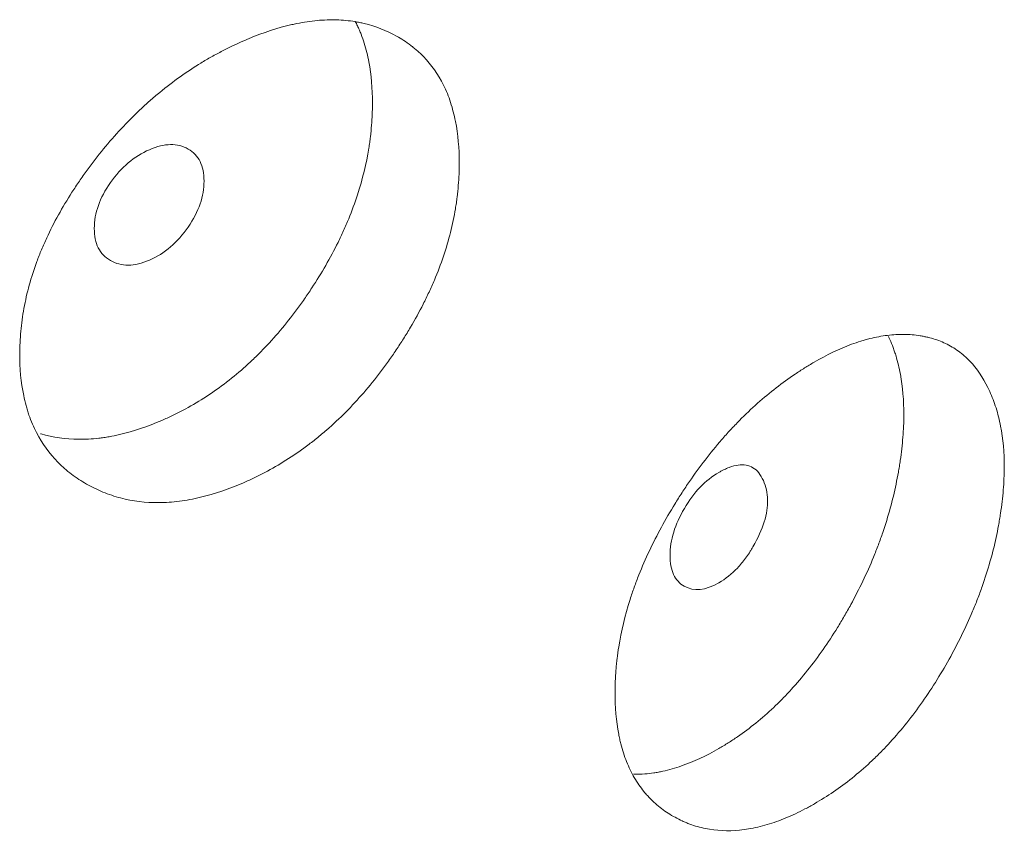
# Model space of a CAD drawing. Header units: millimetres. Extents: x 4 to 1188, y 1 to 840.
# Tile 193 of 210: x 1124.33 to 1126.41, y 294.81 to 296.53. Entities that reach past the tile are written whole.
import ezdxf

# ---------------------------------------------------------------- set-up
doc = ezdxf.new("R2010")
doc.units = ezdxf.units.MM
doc.layers.add('1', color=7, linetype='Continuous')

msp = doc.modelspace()

# ---------------------------------------------------------------- linework, layer by layer
at = {"layer": '1', "color": 154, "linetype": 'Continuous', "lineweight": 13}
for points, knots in [([(1125.2622, 296.2243), (1125.2622, 296.2223), (1125.2622, 296.2204), (1125.2622, 296.2165), (1125.2621, 296.2106), (1125.2616, 296.1968), (1125.2604, 296.1768), (1125.2587, 296.1605), (1125.2572, 296.1482), (1125.2567, 296.1441), (1125.2555, 296.1359), (1125.2548, 296.1317), (1125.2486, 296.0946), (1125.2402, 296.0612), (1125.2232, 296.0107), (1125.2168, 295.9938), (1125.2078, 295.9726), (1125.206, 295.9684), (1125.2022, 295.9599), (1125.1965, 295.9472), (1125.1904, 295.9346), (1125.1777, 295.9097), (1125.1687, 295.8934), (1125.1545, 295.8691), (1125.1496, 295.8611), (1125.1395, 295.8452), (1125.1344, 295.8373), (1125.1238, 295.8215), (1125.1184, 295.8137), (1125.1101, 295.8021), (1125.1073, 295.7982), (1125.1017, 295.7906), (1125.0989, 295.7868), (1125.0846, 295.7679), (1125.0727, 295.7533), (1125.036, 295.7108), (1125.01, 295.6845), (1124.9786, 295.6572), (1124.9751, 295.6542), (1124.9681, 295.6484), (1124.9575, 295.6397), (1124.9468, 295.6314), (1124.9254, 295.6155), (1124.9109, 295.6056), (1124.8816, 295.5871), (1124.8667, 295.5786), (1124.8443, 295.5667), (1124.8367, 295.5629), (1124.8254, 295.5575), (1124.8216, 295.5557), (1124.814, 295.5522), (1124.8102, 295.5505), (1124.7761, 295.5357), (1124.7459, 295.5253), (1124.7011, 295.5146), (1124.6862, 295.5118), (1124.6566, 295.508), (1124.6422, 295.507), (1124.5998, 295.5067), (1124.5662, 295.5109), (1124.5347, 295.5202), (1124.5222, 295.5244), (1124.5161, 295.5267), (1124.498, 295.5341), (1124.4865, 295.5398), (1124.4644, 295.5524), (1124.4537, 295.5593), (1124.4386, 295.5708), (1124.4312, 295.5769), (1124.4241, 295.5833), (1124.4194, 295.5877), (1124.4171, 295.59), (1124.3969, 295.6105), (1124.3818, 295.6314), (1124.3636, 295.6666), (1124.357, 295.682), (1124.3516, 295.6985), (1124.3495, 295.7052), (1124.3485, 295.7086), (1124.3457, 295.7188), (1124.3441, 295.7258), (1124.3368, 295.7609), (1124.3336, 295.798), (1124.3345, 295.8371), (1124.3353, 295.8529), (1124.3358, 295.8608), (1124.338, 295.8849), (1124.3402, 295.901), (1124.3491, 295.9497), (1124.3581, 295.9826), (1124.372, 296.0203), (1124.3736, 296.0245), (1124.3769, 296.0328), (1124.3819, 296.0453), (1124.3874, 296.0577), (1124.3988, 296.0824), (1124.4071, 296.0986), (1124.4249, 296.1308), (1124.4344, 296.1467), (1124.4496, 296.1703), (1124.4548, 296.1781), (1124.4628, 296.1898), (1124.4655, 296.1937), (1124.471, 296.2014), (1124.4738, 296.2053), (1124.4988, 296.2397), (1124.5227, 296.2689), (1124.5611, 296.3102), (1124.5743, 296.3236), (1124.5914, 296.3398), (1124.5949, 296.343), (1124.6018, 296.3493), (1124.6053, 296.3524), (1124.6157, 296.3616), (1124.6227, 296.3676), (1124.6581, 296.3967), (1124.6872, 296.4173), (1124.7244, 296.44), (1124.7357, 296.4466), (1124.747, 296.4529), (1124.7546, 296.457), (1124.7584, 296.459), (1124.7774, 296.4688), (1124.7925, 296.476), (1124.8378, 296.4957), (1124.8677, 296.5063), (1124.9011, 296.5148), (1124.9048, 296.5157), (1124.9122, 296.5174), (1124.9232, 296.5198), (1124.9484, 296.5242), (1124.9833, 296.5274), (1125.0167, 296.5264), (1125.0393, 296.5235), (1125.0488, 296.5218), (1125.055, 296.5205), (1125.0582, 296.5198), (1125.086, 296.5132), (1125.1087, 296.5041), (1125.1402, 296.4866), (1125.1502, 296.4801), (1125.1622, 296.471), (1125.1646, 296.4691), (1125.1693, 296.4653), (1125.1761, 296.4595), (1125.1826, 296.4533), (1125.2035, 296.4317), (1125.2177, 296.4117), (1125.2319, 296.383), (1125.2346, 296.377), (1125.2395, 296.3648), (1125.2418, 296.3585), (1125.2481, 296.3393), (1125.2515, 296.326), (1125.2596, 296.2848), (1125.2622, 296.2553), (1125.2622, 296.2243)], [0, 0, 0, 0, 0.001953, 0.001953, 0.003906, 0.007812, 0.015625, 0.023437, 0.023437, 0.027344, 0.027344, 0.03125, 0.03125, 0.0625, 0.0625, 0.078125, 0.078125, 0.082031, 0.082031, 0.085937, 0.09375, 0.09375, 0.109375, 0.109375, 0.117187, 0.117187, 0.125, 0.125, 0.132812, 0.132812, 0.136719, 0.136719, 0.140625, 0.140625, 0.15625, 0.15625, 0.1875, 0.1875, 0.191406, 0.191406, 0.195312, 0.203125, 0.203125, 0.21875, 0.21875, 0.234375, 0.234375, 0.242187, 0.242187, 0.246094, 0.246094, 0.25, 0.25, 0.28125, 0.28125, 0.296875, 0.296875, 0.3125, 0.3125, 0.34375, 0.351562, 0.351562, 0.359375, 0.359375, 0.375, 0.375, 0.390625, 0.390625, 0.398437, 0.402344, 0.402344, 0.40625, 0.40625, 0.4375, 0.4375, 0.453125, 0.457031, 0.457031, 0.460937, 0.460937, 0.46875, 0.46875, 0.5, 0.507812, 0.507812, 0.515625, 0.515625, 0.53125, 0.53125, 0.5625, 0.5625, 0.566406, 0.566406, 0.570312, 0.578125, 0.578125, 0.59375, 0.59375, 0.609375, 0.609375, 0.617187, 0.617187, 0.621094, 0.621094, 0.625, 0.625, 0.65625, 0.65625, 0.671875, 0.671875, 0.675781, 0.675781, 0.679687, 0.679687, 0.6875, 0.6875, 0.71875, 0.71875, 0.726562, 0.730469, 0.730469, 0.734375, 0.734375, 0.75, 0.75, 0.78125, 0.78125, 0.785156, 0.785156, 0.789062, 0.796875, 0.8125, 0.828125, 0.835937, 0.839844, 0.839844, 0.84375, 0.84375, 0.875, 0.875, 0.890625, 0.890625, 0.894531, 0.894531, 0.898437, 0.90625, 0.90625, 0.9375, 0.9375, 0.945312, 0.945312, 0.953125, 0.953125, 0.96875, 0.96875, 1, 1, 1, 1]), ([(1125.0427, 296.5235), (1125.0443, 296.5204), (1125.0459, 296.5172), (1125.0487, 296.5111), (1125.0501, 296.5082), (1125.0526, 296.5022), (1125.0538, 296.4992), (1125.0574, 296.49), (1125.0596, 296.4838), (1125.0655, 296.4647), (1125.0688, 296.4515), (1125.0765, 296.4106), (1125.0789, 296.3815), (1125.0789, 296.3508)], [0, 0, 0, 0, 0.064984, 0.064984, 0.123422, 0.123422, 0.181861, 0.181861, 0.298738, 0.298738, 0.532492, 0.532492, 1, 1, 1, 1]), ([(1125.0789, 296.3508), (1125.0789, 296.3489), (1125.0789, 296.347), (1125.0789, 296.3431), (1125.0788, 296.3373), (1125.0784, 296.3237), (1125.0772, 296.304), (1125.0756, 296.2879), (1125.0742, 296.2758), (1125.0737, 296.2718), (1125.0725, 296.2636), (1125.0719, 296.2596), (1125.066, 296.2229), (1125.058, 296.19), (1125.0418, 296.1402), (1125.0356, 296.1235), (1125.0271, 296.1025), (1125.0253, 296.0983), (1125.0217, 296.0899), (1125.0161, 296.0774), (1125.0103, 296.0649), (1124.99, 296.0238), (1124.9715, 295.9917), (1124.9459, 295.9526), (1124.9407, 295.9448), (1124.9327, 295.9332), (1124.9299, 295.9294), (1124.9245, 295.9218), (1124.9217, 295.918), (1124.9078, 295.8992), (1124.8847, 295.87), (1124.8538, 295.8358), (1124.831, 295.8132), (1124.821, 295.8038), (1124.8142, 295.7976), (1124.8108, 295.7945), (1124.7801, 295.7673), (1124.7519, 295.7461), (1124.7086, 295.7185), (1124.6903, 295.7078), (1124.6717, 295.6982), (1124.6642, 295.6945), (1124.6605, 295.6926), (1124.6492, 295.6872), (1124.6417, 295.6838), (1124.6044, 295.6676), (1124.5746, 295.6574), (1124.5377, 295.6489), (1124.5303, 295.6474), (1124.5193, 295.6454), (1124.5156, 295.6449), (1124.5083, 295.6438), (1124.4901, 295.6414), (1124.4724, 295.6405), (1124.4309, 295.6408), (1124.404, 295.6448), (1124.3785, 295.6522), (1124.3779, 295.6523)], [0, 0, 0, 0, 0.00567, 0.00567, 0.01134, 0.022681, 0.045362, 0.068043, 0.068043, 0.079383, 0.079383, 0.090724, 0.090724, 0.181447, 0.181447, 0.226809, 0.226809, 0.238149, 0.238149, 0.24949, 0.272171, 0.272171, 0.362894, 0.362894, 0.385575, 0.385575, 0.396915, 0.396915, 0.408256, 0.408256, 0.453618, 0.498979, 0.52166, 0.533001, 0.533001, 0.544341, 0.544341, 0.635065, 0.635065, 0.680426, 0.691767, 0.691767, 0.703107, 0.703107, 0.725788, 0.725788, 0.816512, 0.816512, 0.839193, 0.839193, 0.850533, 0.850533, 0.861873, 0.907235, 0.907235, 0.997959, 1, 1, 1, 1]), ([(1124.4917, 296.0861), (1124.4916, 296.0701), (1124.4944, 296.0564), (1124.5058, 296.0338), (1124.5142, 296.025), (1124.5372, 296.0117), (1124.5498, 296.0085), (1124.5772, 296.0087), (1124.5919, 296.0122), (1124.6401, 296.033), (1124.6673, 296.0562), (1124.7011, 296.1054), (1124.7095, 296.1217), (1124.7179, 296.146), (1124.72, 296.1541), (1124.7228, 296.1701), (1124.7234, 296.1781), (1124.7234, 296.2024), (1124.7206, 296.2161), (1124.7122, 296.233), (1124.7087, 296.238), (1124.7004, 296.2468), (1124.6956, 296.2505), (1124.6786, 296.2602), (1124.6661, 296.2633), (1124.6389, 296.2629), (1124.6243, 296.2594), (1124.576, 296.2384), (1124.5484, 296.2151), (1124.5032, 296.1507), (1124.4918, 296.1182), (1124.4917, 296.0861)], [0, 0, 0, 0, 0.0625, 0.0625, 0.125, 0.125, 0.1875, 0.1875, 0.25, 0.25, 0.375, 0.375, 0.4375, 0.4375, 0.46875, 0.46875, 0.5, 0.5, 0.5625, 0.5625, 0.59375, 0.59375, 0.625, 0.625, 0.6875, 0.6875, 0.75, 0.75, 0.875, 0.875, 1, 1, 1, 1]), ([(1126.4128, 295.5815), (1126.4128, 295.5737), (1126.4126, 295.5658), (1126.4119, 295.5498), (1126.4114, 295.5418), (1126.4094, 295.5174), (1126.4075, 295.5008), (1126.4043, 295.4798), (1126.4036, 295.4755), (1126.4022, 295.467), (1126.4, 295.4543), (1126.394, 295.4245), (1126.3833, 295.3817), (1126.3695, 295.3384), (1126.3599, 295.3122), (1126.3548, 295.2991), (1126.3531, 295.2948), (1126.3496, 295.286), (1126.3478, 295.2817), (1126.3313, 295.2426), (1126.3147, 295.2089), (1126.287, 295.1595), (1126.2774, 295.1432), (1126.2572, 295.1111), (1126.2468, 295.0955), (1126.2145, 295.0502), (1126.1917, 295.022), (1126.1613, 294.9893), (1126.1552, 294.9829), (1126.1458, 294.9735), (1126.1426, 294.9704), (1126.1363, 294.9643), (1126.1331, 294.9613), (1126.1173, 294.9465), (1126.1044, 294.9354), (1126.0656, 294.9043), (1126.0391, 294.8864), (1126.0089, 294.8689), (1126.0055, 294.867), (1125.9988, 294.8633), (1125.9887, 294.8579), (1125.9787, 294.8528), (1125.9586, 294.8434), (1125.9321, 294.8323), (1125.9058, 294.8245), (1125.8862, 294.8199), (1125.8797, 294.8186), (1125.8667, 294.8165), (1125.8603, 294.8156), (1125.8287, 294.8125), (1125.8048, 294.8138), (1125.7707, 294.8207), (1125.7597, 294.8239), (1125.7463, 294.8289), (1125.7436, 294.8299), (1125.7383, 294.8321), (1125.7305, 294.8355), (1125.7229, 294.8394), (1125.708, 294.8475), (1125.6985, 294.8536), (1125.6804, 294.8673), (1125.6719, 294.8749), (1125.6618, 294.8854), (1125.6598, 294.8876), (1125.6559, 294.892), (1125.654, 294.8942), (1125.6484, 294.9011), (1125.6377, 294.9154), (1125.6285, 294.9312), (1125.6177, 294.9536), (1125.6106, 294.9714), (1125.6041, 294.994), (1125.6017, 295.004), (1125.6002, 295.0108), (1125.5995, 295.0143), (1125.5935, 295.0455), (1125.5911, 295.075), (1125.5911, 295.1212), (1125.5917, 295.137), (1125.5933, 295.1571), (1125.5937, 295.1612), (1125.5945, 295.1693), (1125.5958, 295.1815), (1125.5975, 295.1938), (1125.6041, 295.235), (1125.6121, 295.2685), (1125.6257, 295.3111), (1125.6285, 295.3197), (1125.6332, 295.3326), (1125.6348, 295.3369), (1125.638, 295.3455), (1125.6397, 295.3498), (1125.6482, 295.3712), (1125.6556, 295.3882), (1125.6715, 295.4218), (1125.6799, 295.4384), (1125.6979, 295.4713), (1125.7074, 295.4876), (1125.7198, 295.5079), (1125.7223, 295.5119), (1125.7274, 295.52), (1125.7351, 295.532), (1125.7429, 295.5437), (1125.7589, 295.567), (1125.7808, 295.5973), (1125.8101, 295.6331), (1125.8285, 295.6537), (1125.8378, 295.6638), (1125.841, 295.6671), (1125.8473, 295.6737), (1125.8504, 295.677), (1125.8788, 295.7058), (1125.9047, 295.7288), (1125.9443, 295.7595), (1125.9576, 295.7691), (1125.9744, 295.7805), (1125.9778, 295.7827), (1125.9845, 295.7871), (1125.9879, 295.7892), (1125.9979, 295.7955), (1126.0046, 295.7995), (1126.038, 295.8189), (1126.0643, 295.8316), (1126.0968, 295.8437), (1126.1033, 295.8459), (1126.113, 295.8489), (1126.1162, 295.8499), (1126.1227, 295.8517), (1126.1258, 295.8525), (1126.1417, 295.8565), (1126.1541, 295.8588), (1126.1782, 295.8617), (1126.2018, 295.863), (1126.2243, 295.8611), (1126.238, 295.8589), (1126.2407, 295.8584), (1126.2461, 295.8573), (1126.2541, 295.8556), (1126.2722, 295.8505), (1126.2867, 295.8444), (1126.3052, 295.8345), (1126.3183, 295.8259), (1126.3304, 295.8153), (1126.3382, 295.8078), (1126.342, 295.8039), (1126.36, 295.7833), (1126.3721, 295.7639), (1126.3846, 295.7364), (1126.387, 295.7307), (1126.3914, 295.719), (1126.3935, 295.713), (1126.3993, 295.6945), (1126.4026, 295.6817), (1126.4103, 295.6416), (1126.4129, 295.6126), (1126.4128, 295.5815)], [0, 0, 0, 0, 0.007812, 0.007812, 0.015625, 0.015625, 0.03125, 0.03125, 0.035156, 0.035156, 0.039062, 0.046875, 0.0625, 0.078125, 0.085937, 0.085937, 0.089844, 0.089844, 0.09375, 0.09375, 0.125, 0.125, 0.140625, 0.140625, 0.15625, 0.15625, 0.1875, 0.1875, 0.195312, 0.195312, 0.199219, 0.199219, 0.203125, 0.203125, 0.21875, 0.21875, 0.25, 0.25, 0.253906, 0.253906, 0.257812, 0.265625, 0.265625, 0.28125, 0.296875, 0.296875, 0.304687, 0.304687, 0.3125, 0.3125, 0.34375, 0.34375, 0.359375, 0.359375, 0.363281, 0.363281, 0.367187, 0.375, 0.375, 0.390625, 0.390625, 0.40625, 0.40625, 0.410156, 0.410156, 0.414062, 0.414062, 0.421875, 0.4375, 0.4375, 0.453125, 0.460937, 0.464844, 0.464844, 0.46875, 0.46875, 0.5, 0.5, 0.515625, 0.515625, 0.519531, 0.519531, 0.523437, 0.53125, 0.53125, 0.5625, 0.5625, 0.570312, 0.570312, 0.574219, 0.574219, 0.578125, 0.578125, 0.59375, 0.59375, 0.609375, 0.609375, 0.625, 0.625, 0.628906, 0.628906, 0.632812, 0.640625, 0.640625, 0.65625, 0.671875, 0.679687, 0.679687, 0.683594, 0.683594, 0.6875, 0.6875, 0.71875, 0.71875, 0.734375, 0.734375, 0.738281, 0.738281, 0.742187, 0.742187, 0.75, 0.75, 0.78125, 0.78125, 0.789062, 0.789062, 0.792969, 0.792969, 0.796875, 0.796875, 0.8125, 0.8125, 0.828125, 0.84375, 0.84375, 0.847656, 0.847656, 0.851562, 0.859375, 0.875, 0.875, 0.890625, 0.898437, 0.898437, 0.90625, 0.90625, 0.9375, 0.9375, 0.945312, 0.945312, 0.953125, 0.953125, 0.96875, 0.96875, 1, 1, 1, 1]), ([(1126.1687, 295.8575), (1126.1697, 295.8555), (1126.1706, 295.8535), (1126.1739, 295.8459), (1126.1761, 295.8402), (1126.1793, 295.8314), (1126.1804, 295.8284), (1126.1824, 295.8224), (1126.1872, 295.8073), (1126.191, 295.7913), (1126.1984, 295.7514), (1126.2009, 295.7228), (1126.2008, 295.692)], [0, 0, 0, 0, 0.044434, 0.044434, 0.16388, 0.16388, 0.223602, 0.223602, 0.283325, 0.522217, 0.522217, 1, 1, 1, 1]), ([(1126.2008, 295.692), (1126.2008, 295.6766), (1126.2001, 295.6609), (1126.1975, 295.6289), (1126.1957, 295.6125), (1126.1927, 295.5918), (1126.192, 295.5876), (1126.1907, 295.5793), (1126.1885, 295.5667), (1126.1829, 295.5373), (1126.1726, 295.4951), (1126.1595, 295.4524), (1126.1502, 295.4265), (1126.1454, 295.4136), (1126.1437, 295.4093), (1126.1403, 295.4006), (1126.1386, 295.3963), (1126.1228, 295.3577), (1126.1067, 295.3242), (1126.0844, 295.2833), (1126.0798, 295.2752), (1126.0705, 295.259), (1126.0657, 295.2509), (1126.0509, 295.227), (1126.0408, 295.2115), (1126.0093, 295.1663), (1125.9841, 295.1345), (1125.957, 295.1053), (1125.9509, 295.0989), (1125.9478, 295.0957), (1125.9386, 295.0863), (1125.9324, 295.0803), (1125.9137, 295.0626), (1125.8885, 295.0406), (1125.8562, 295.0165), (1125.8333, 295.0014), (1125.8234, 294.9953), (1125.8167, 294.9913), (1125.8134, 294.9893), (1125.7836, 294.9721), (1125.7572, 294.9597), (1125.718, 294.946), (1125.705, 294.9423), (1125.6889, 294.9387), (1125.6857, 294.9381), (1125.6793, 294.9369), (1125.6697, 294.9353), (1125.6603, 294.9342), (1125.646, 294.9331), (1125.638, 294.9329), (1125.6302, 294.933)], [0, 0, 0, 0, 0.048407, 0.048407, 0.096815, 0.096815, 0.108917, 0.108917, 0.121018, 0.145222, 0.19363, 0.242037, 0.266241, 0.266241, 0.278343, 0.278343, 0.290444, 0.290444, 0.387259, 0.387259, 0.411463, 0.411463, 0.435667, 0.435667, 0.484074, 0.484074, 0.580889, 0.592991, 0.592991, 0.605092, 0.605092, 0.629296, 0.629296, 0.677704, 0.726111, 0.750315, 0.762416, 0.762416, 0.774518, 0.774518, 0.871333, 0.871333, 0.919741, 0.919741, 0.931842, 0.931842, 0.943944, 0.968148, 0.968148, 1, 1, 1, 1]), ([(1125.7073, 295.3954), (1125.7072, 295.3793), (1125.7097, 295.3659), (1125.7197, 295.3441), (1125.7272, 295.3359), (1125.7577, 295.3188), (1125.7822, 295.3213), (1125.8245, 295.3457), (1125.8375, 295.3561), (1125.8555, 295.3751), (1125.8612, 295.382), (1125.8694, 295.3933), (1125.8721, 295.3971), (1125.876, 295.4032), (1125.8773, 295.4052), (1125.8798, 295.4094), (1125.881, 295.4113), (1125.9035, 295.4506), (1125.9138, 295.4836), (1125.913, 295.5273), (1125.91, 295.5407), (1125.8985, 295.5661), (1125.8912, 295.5752), (1125.8735, 295.5861), (1125.8631, 295.588), (1125.8451, 295.5855), (1125.8387, 295.5838), (1125.8285, 295.5799), (1125.825, 295.5783), (1125.8196, 295.5757), (1125.8177, 295.5748), (1125.814, 295.5728), (1125.812, 295.5717), (1125.7819, 295.5542), (1125.7574, 295.5287), (1125.7275, 295.4778), (1125.7199, 295.461), (1125.7099, 295.4279), (1125.7073, 295.4114), (1125.7073, 295.3954)], [0, 0, 0, 0, 0.0625, 0.0625, 0.125, 0.125, 0.25, 0.25, 0.3125, 0.3125, 0.34375, 0.34375, 0.359375, 0.359375, 0.367188, 0.367188, 0.375, 0.375, 0.5, 0.5, 0.5625, 0.5625, 0.625, 0.625, 0.6875, 0.6875, 0.71875, 0.71875, 0.734375, 0.734375, 0.742188, 0.742188, 0.75, 0.75, 0.875, 0.875, 0.9375, 0.9375, 1, 1, 1, 1])]:
    msp.add_open_spline(points, degree=3, knots=knots, dxfattribs=at)

doc.saveas('drawing.dxf')
